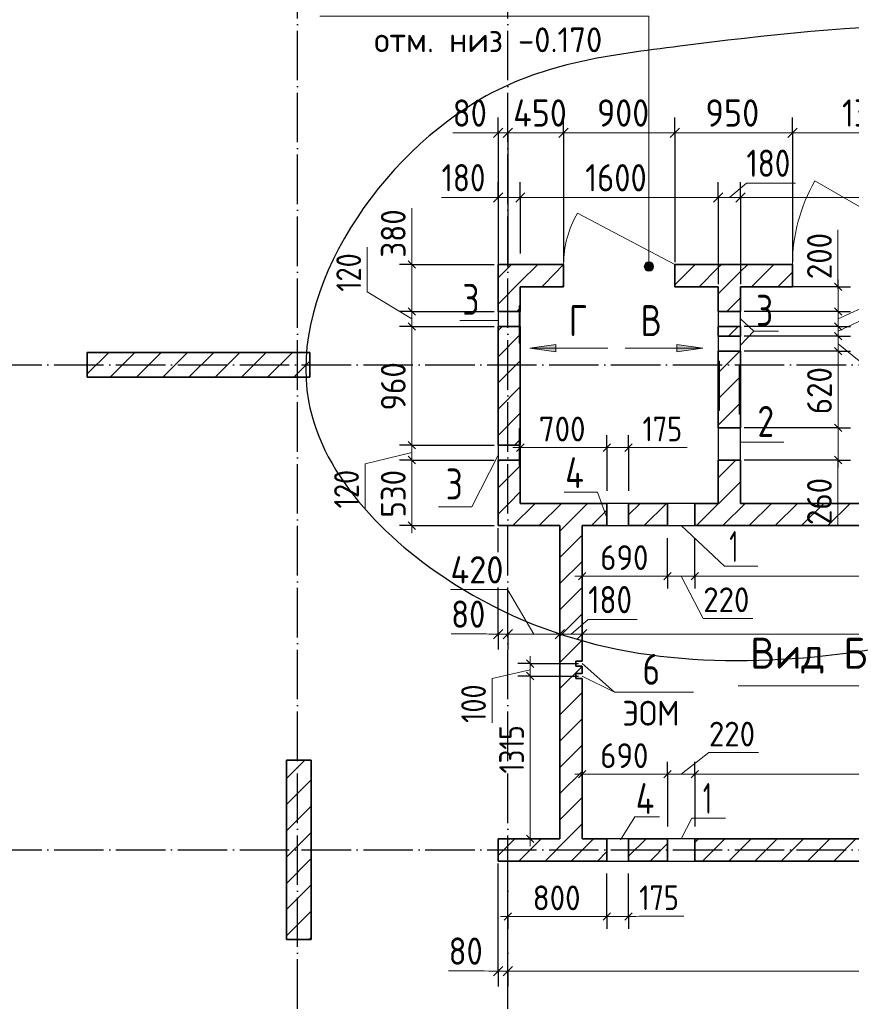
# Model space of a CAD drawing. Header units: millimetres. Extents: x -49773 to 2322955, y -3321 to 58485.
# Tile 64 of 256: x 271930 to 278652, y 40397 to 48353. Entities that reach past the tile are written whole.
import ezdxf

# ---------------------------------------------------------------- set-up
doc = ezdxf.new("R2010")
doc.units = ezdxf.units.MM
doc.linetypes.add('______11', pattern=[500, 400, -50, 0, -50])
doc.linetypes.add('______5', pattern=[1100, 800, -100, 100, -100])
for name, color, linetype, lineweight in [('Standard', 7, 'Continuous', 25), ('Высотная отметка (окна)', 7, 'Continuous', 13), ('Макрос окна_ общее', 7, 'Continuous', 13), ('Ограждение_ 2D надпись', 7, 'Continuous', 13), ('Размерная линия_ общее', 7, 'Continuous', 13), ('Размерная линия_ общее_1', 7, 'Continuous', 13), ('Стена_ общее', 7, 'Continuous', 35), ('Стена_ Сборный элемент', 7, 'Continuous', 35), ('тонкая', 7, 'Continuous', 25)]:
    doc.layers.add(name, color=color, linetype=linetype, lineweight=lineweight)
doc.layers.add('Осевая линия_ общее', color=7, linetype='______5', lineweight=13, true_color=0xa0a0a0)
doc.styles.add('ISOCPEUR', font='txt')

msp = doc.modelspace()

# ---------------------------------------------------------------- hatches: boundary and pattern name
at = {"layer": 'Высотная отметка (окна)', "linetype": 'Continuous', "lineweight": 13, "transparency": 33554687}
for points in [[(276984, 46377.1), (277048.5, 46377.1), (277035, 46390.6)], [(276984, 46377.1), (277035, 46390.6), (276997.5, 46390.6)], [(276997.5, 46390.6), (277035, 46390.6), (277016.3, 46395.9)], [(276978.8, 46358.4), (277053.8, 46358.4), (277048.5, 46377.1)], [(276978.8, 46358.4), (277048.5, 46377.1), (276984, 46377.1)], [(276984, 46339.6), (277053.8, 46358.4), (276978.8, 46358.4)], [(276984, 46339.6), (277048.5, 46339.6), (277053.8, 46358.4)], [(276997.5, 46326.1), (277048.5, 46339.6), (276984, 46339.6)], [(276997.5, 46326.1), (277035, 46326.1), (277048.5, 46339.6)], [(277035, 46326.1), (276997.5, 46326.1), (277016.3, 46320.9)]]:
    msp.add_hatch(color=7, dxfattribs=at).paths.add_polyline_path(points)
at = {"layer": 'Осевая линия_ общее', "linetype": 'Continuous', "lineweight": 13, "transparency": 33554687}
for points in [[(276264.9, 45667.9), (276054.9, 45697.9), (276264.9, 45727.9)], [(277242.8, 45727.9), (277452.8, 45697.9), (277242.8, 45667.9)]]:
    msp.add_hatch(color=7, dxfattribs=at).paths.add_polyline_path(points, flags=16)

# ---------------------------------------------------------------- linework, layer by layer
at = {"color": 7, "linetype": 'Continuous', "lineweight": 35, "transparency": 33554687}
for p, q in [((274276.6, 45664.9), (272476.6, 45664.9)), ((272476.6, 45664.9), (272476.6, 45464.9)), ((274276.6, 45464.9), (274276.6, 45664.9)), ((272476.6, 45464.9), (274276.6, 45464.9)), ((274086.6, 42369.9), (274086.6, 40919.9)), ((274286.6, 42369.9), (274086.6, 42369.9)), ((274286.6, 40919.9), (274286.6, 42369.9)), ((274086.6, 40919.9), (274286.6, 40919.9))]:
    msp.add_line(p, q, dxfattribs=at)
at = {"color": 253, "linetype": '______11', "lineweight": 18, "true_color": 0xababab, "transparency": 33554687}
for p, q in [((272476.6, 45491.9), (272649.6, 45664.9)), ((272873.9, 45464.9), (273073.9, 45664.9)), ((273298.2, 45464.9), (273498.2, 45664.9)), ((273722.4, 45464.9), (273922.4, 45664.9)), ((274146.7, 45464.9), (274276.6, 45594.9)), ((274086.6, 42010.7), (274286.6, 42210.7)), ((274086.6, 41586.5), (274286.6, 41786.5)), ((274086.6, 41162.2), (274286.6, 41362.2)), ((274268.6, 40919.9), (274286.6, 40937.9))]:
    msp.add_line(p, q, dxfattribs=at)
at = {"color": 253, "linetype": '______5', "lineweight": 18, "true_color": 0xababab, "transparency": 33554687}
for p, q in [((272661.8, 45464.9), (272861.8, 45664.9)), ((273086, 45464.9), (273286, 45664.9)), ((273510.3, 45464.9), (273710.3, 45664.9)), ((273934.6, 45464.9), (274134.5, 45664.9)), ((274086.6, 42222.9), (274233.7, 42369.9)), ((274086.6, 41798.6), (274286.6, 41998.6)), ((274086.6, 41374.3), (274286.6, 41574.3)), ((274086.6, 40950.1), (274286.6, 41150.1))]:
    msp.add_line(p, q, dxfattribs=at)
at = {"layer": 'Высотная отметка (окна)', "color": 7, "linetype": 'Continuous', "lineweight": 13, "transparency": 33554687}
for p, q in [((277016.3, 46395.9), (277016.3, 46395.9)), ((276978.8, 46358.4), (276978.8, 46358.4)), ((277016.3, 46320.9), (277016.3, 46320.9)), ((277053.8, 46358.4), (277053.8, 46358.4)), ((276476.6, 43149.9), (276737.2, 42919.2))]:
    msp.add_line(p, q, dxfattribs=at)
msp.add_lwpolyline([(277016.3, 46358.4), (277016.3, 48380.3), (274356.3, 48380.3)], dxfattribs=at)
msp.add_circle((277016.3, 46358.4), 37.5, dxfattribs=at)
at = {"layer": 'Макрос окна_ общее', "color": 7, "linetype": 'Continuous', "lineweight": 13, "transparency": 33554687}
for p, q in [((279526.6, 46374.9), (278357.5, 47049.9)), ((277226.6, 46374.9), (276437.8, 46789.9))]:
    msp.add_line(p, q, dxfattribs=at)
at = {"layer": 'Макрос окна_ общее', "color": 7, "linetype": 'Continuous', "lineweight": -3, "transparency": 33554687}
for p, q in [((275796.6, 45994.9), (275796.6, 45874.9)), ((275976.6, 45874.9), (275976.6, 45994.9)), ((277576.6, 45994.9), (277576.6, 45874.9)), ((277756.6, 45874.9), (277756.6, 45994.9)), ((277576.6, 45794.9), (277576.6, 45674.9)), ((277756.6, 45674.9), (277756.6, 45794.9)), ((277576.6, 45054.9), (277576.6, 44794.9)), ((277756.6, 44794.9), (277756.6, 45054.9)), ((275796.6, 44914.9), (275796.6, 44794.9)), ((275976.6, 44794.9), (275976.6, 44914.9)), ((276851.6, 44444.9), (276676.6, 44444.9)), ((277386.6, 44444.9), (277166.6, 44444.9)), ((276676.6, 44264.9), (276851.6, 44264.9)), ((277166.6, 44264.9), (277386.6, 44264.9)), ((276851.6, 41734.9), (276676.6, 41734.9)), ((277386.6, 41734.9), (277166.6, 41734.9)), ((276676.6, 41554.9), (276851.6, 41554.9)), ((277166.6, 41554.9), (277386.6, 41554.9))]:
    msp.add_line(p, q, dxfattribs=at)
at = {"layer": 'Макрос окна_ общее', "color": 7, "linetype": 'Continuous', "lineweight": 13, "transparency": 33554687}
for centre, radius in [((279526.6, 46374.9), 1350), ((277156.6, 46374.9), 830)]:
    msp.add_arc(centre, radius, 150, 180, dxfattribs=at)
at = {"layer": 'Ограждение_ 2D надпись', "color": 7, "linetype": 'Continuous', "lineweight": 13, "transparency": 33554687}
for p, q in [((275796.6, 45923.5), (275486.6, 45923.5)), ((277756.6, 45934.9), (277864.6, 45836.8)), ((277756.6, 45724), (277864.6, 45836.8)), ((277864.6, 45836.8), (278064.6, 45836.8)), ((277756.6, 44940.3), (278106.6, 44940.3))]:
    msp.add_line(p, q, dxfattribs=at)
msp.add_lwpolyline([(276476.6, 43049.9), (276737.2, 42919.2), (277377.2, 42919.2)], dxfattribs=at)
at = {"layer": 'Осевая линия_ общее', "color": 253, "linetype": '______11', "lineweight": -3, "true_color": 0xa0a0a0, "transparency": 33554687}
for p, q in [((274176.6, 7354.9), (274176.6, 57434.9)), ((275876.6, 7354.9), (275876.6, 57434.9)), ((264706.6, 45564.9), (283716.6, 45564.9)), ((264706.6, 41644.9), (283716.6, 41644.9))]:
    msp.add_line(p, q, dxfattribs=at)
at = {"layer": 'Осевая линия_ общее', "color": 7, "linetype": 'Continuous', "lineweight": 13, "transparency": 33554687}
for p, q in [((276054.9, 45697.9), (276264.9, 45727.9)), ((276054.9, 45697.9), (276684.9, 45697.9)), ((276054.9, 45697.9), (276054.9, 45697.9)), ((276054.9, 45697.9), (276054.9, 45697.9)), ((276054.9, 45697.9), (276054.9, 45697.9)), ((276264.9, 45667.9), (276054.9, 45697.9)), ((276264.9, 45727.9), (276264.9, 45667.9)), ((276264.9, 45697.9), (276279.9, 45697.9)), ((277452.8, 45697.9), (276822.8, 45697.9)), ((277242.8, 45697.9), (277227.8, 45697.9)), ((277242.8, 45667.9), (277242.8, 45727.9)), ((277242.8, 45727.9), (277452.8, 45697.9)), ((277452.8, 45697.9), (277242.8, 45667.9)), ((277452.8, 45697.9), (277452.8, 45697.9)), ((277452.8, 45697.9), (277452.8, 45697.9)), ((277452.8, 45697.9), (277452.8, 45697.9))]:
    msp.add_line(p, q, dxfattribs=at)
for points in [[(275796.6, 44834.9), (275584.7, 44418.2), (275314.7, 44418.2)], [(276676.6, 44327.6), (276600.1, 44534.3), (276330.1, 44534.3)], [(277276.6, 44264.9), (277627.4, 43937.6), (277897.4, 43937.6)], [(278768.2, 42570.8), (278768.2, 42970.8), (277738.2, 42970.8)], [(276786.4, 41726.8), (276901.1, 41911.3), (277101.1, 41911.3)], [(277276.6, 41734.9), (277364, 41902.4), (277634, 41902.4)]]:
    msp.add_lwpolyline(points, dxfattribs=at)
at = {"layer": 'Размерная линия_ общее', "color": 253, "linetype": 'Continuous', "lineweight": -3, "true_color": 0xa0a0a0, "transparency": 33554687}
for p, q in [((275796.6, 47438.9), (275796.6, 47563.9)), ((275876.6, 47438.9), (275876.6, 47563.9)), ((276326.6, 47438.9), (276326.6, 47563.9)), ((277226.6, 47438.9), (277226.6, 47563.9)), ((278176.6, 47438.9), (278176.6, 47563.9)), ((275796.6, 47438.9), (275796.6, 47313.9)), ((275796.6, 47438.9), (275796.6, 46344.9)), ((275876.6, 47438.9), (275876.6, 47313.9)), ((275876.6, 47438.9), (275876.6, 46344.9)), ((276326.6, 47438.9), (276326.6, 47313.9)), ((276326.6, 47438.9), (276326.6, 46394.9)), ((277226.6, 47438.9), (277226.6, 47313.9)), ((277226.6, 47438.9), (277226.6, 46394.9)), ((278176.6, 47438.9), (278176.6, 47313.9)), ((278176.6, 47438.9), (278176.6, 46394.9)), ((275796.6, 46915.9), (275796.6, 47040.9)), ((275976.6, 46915.9), (275976.6, 47040.9)), ((277576.6, 46915.9), (277576.6, 47040.9)), ((277756.6, 46915.9), (277756.6, 47040.9)), ((275796.6, 46915.9), (275796.6, 46790.9)), ((275796.6, 46915.9), (275796.6, 46464.9)), ((275976.6, 46915.9), (275976.6, 46790.9)), ((275976.6, 46915.9), (275976.6, 46464.9)), ((277576.6, 46915.9), (277576.6, 46790.9)), ((277576.6, 46915.9), (277576.6, 46214.9)), ((277756.6, 46915.9), (277756.6, 46790.9)), ((277756.6, 46915.9), (277756.6, 46214.9)), ((275796.6, 44050.6), (275796.6, 44244.9)), ((275876.6, 44050.6), (275876.6, 44244.9)), ((275796.6, 43387.9), (275796.6, 43512.9)), ((275876.6, 43387.9), (275876.6, 43512.9)), ((276296.6, 43387.9), (276296.6, 43512.9)), ((276476.6, 43387.9), (276476.6, 43512.9)), ((275796.6, 43387.9), (275796.6, 43262.9)), ((275876.6, 43387.9), (275876.6, 43262.9)), ((276296.6, 43387.9), (276296.6, 43262.9)), ((276476.6, 43387.9), (276476.6, 43262.9)), ((275796.6, 40664.9), (275796.6, 40789.9)), ((275876.6, 40664.9), (275876.6, 40789.9)), ((275796.6, 40664.9), (275796.6, 40539.9)), ((275876.6, 40664.9), (275876.6, 40539.9))]:
    msp.add_line(p, q, dxfattribs=at)
at = {"layer": 'Размерная линия_ общее', "color": 7, "linetype": 'Continuous', "lineweight": 13, "transparency": 33554687}
for p, q in [((275716.7, 47438.3), (275430.7, 47438.3)), ((275836.6, 47438.9), (275716.7, 47438.3)), ((275796.6, 47438.9), (275721.6, 47438.9)), ((275796.6, 47438.9), (275876.6, 47438.9)), ((275876.6, 47438.9), (276401.6, 47438.9)), ((276326.6, 47438.9), (277231.6, 47438.9)), ((277231.6, 47438.9), (278176.6, 47438.9)), ((278176.6, 47438.9), (279526.6, 47438.9)), ((277666.6, 46915.9), (277804.2, 47033.1)), ((277804.2, 47033.1), (278200.2, 47033.1)), ((275736.3, 46916.1), (275340.3, 46916.1)), ((275796.6, 46915.9), (275721.6, 46915.9)), ((275886.6, 46915.9), (275736.3, 46916.1)), ((275796.6, 46915.9), (275976.6, 46915.9)), ((275976.6, 46915.9), (277576.6, 46915.9)), ((277576.6, 46915.9), (277756.6, 46915.9)), ((277756.6, 46915.9), (280416.6, 46915.9)), ((275873.7, 43747.6), (275411.7, 43747.6)), ((276086.6, 43387.9), (275873.7, 43747.6)), ((276386.6, 43387.9), (276524.9, 43506.9)), ((276524.9, 43506.9), (276920.9, 43506.9)), ((275704.2, 43389.6), (275418.2, 43389.6)), ((275836.6, 43387.9), (275704.2, 43389.6)), ((275796.6, 43387.9), (275721.6, 43387.9)), ((275796.6, 43387.9), (275876.6, 43387.9)), ((275876.6, 43387.9), (276296.6, 43387.9)), ((276296.6, 43387.9), (276476.6, 43387.9)), ((276476.6, 43387.9), (282626.6, 43387.9)), ((275683.4, 40667), (275397.4, 40667)), ((275836.6, 40664.9), (275683.4, 40667)), ((275796.6, 40664.9), (275721.6, 40664.9)), ((275796.6, 40664.9), (275876.6, 40664.9)), ((275876.6, 40664.9), (282626.6, 40664.9))]:
    msp.add_line(p, q, dxfattribs=at)
at = {"layer": 'Размерная линия_ общее', "color": 7, "linetype": 'Continuous', "lineweight": 25, "transparency": 33554687}
for p, q in [((275759.1, 47401.4), (275834.1, 47476.4)), ((275839.1, 47401.4), (275914.1, 47476.4)), ((276289.1, 47401.4), (276364.1, 47476.4)), ((277189.1, 47401.4), (277264.1, 47476.4)), ((278139.1, 47401.4), (278214.1, 47476.4)), ((275759.1, 46878.4), (275834.1, 46953.4)), ((275939.1, 46878.4), (276014.1, 46953.4)), ((277539.1, 46878.4), (277614.1, 46953.4)), ((277719.1, 46878.4), (277794.1, 46953.4)), ((275759.1, 43350.4), (275834.1, 43425.4)), ((275839.1, 43350.4), (275914.1, 43425.4)), ((276259.1, 43350.4), (276334.1, 43425.4)), ((276439.1, 43350.4), (276514.1, 43425.4)), ((275759.1, 40627.4), (275834.1, 40702.4)), ((275839.1, 40627.4), (275914.1, 40702.4))]:
    msp.add_line(p, q, dxfattribs=at)
at = {"layer": 'Размерная линия_ общее', "color": 253, "linetype": 'Continuous', "lineweight": -3, "true_color": 0xa0a0a0, "transparency": 33554687}
for points in [[(276296.6, 43387.9), (276296.6, 43406.2), (276296.6, 43406.2), (276296.6, 43406.4), (276296.6, 43406.4), (276296.6, 43503.2), (276296.6, 43503.2), (276296.6, 44244.9)], [(276476.6, 43387.9), (276476.6, 43406.2), (276476.6, 43406.2), (276476.6, 43406.4), (276476.6, 43406.4), (276476.6, 43522.3), (276476.6, 43522.3), (276476.6, 44244.9)], [(275796.6, 43387.9), (275796.6, 43406.4), (275796.6, 43406.4), (275796.6, 43406.5), (275796.6, 43406.5), (275796.6, 43450.2), (275796.6, 43450.2), (275796.6, 43764.6)], [(275876.6, 43387.9), (275876.6, 43406.4), (275876.6, 43406.4), (275876.6, 43406.5), (275876.6, 43406.5), (275876.6, 43458.7), (275876.6, 43458.7), (275876.6, 43764.6)], [(275796.6, 40664.9), (275796.6, 40683.7), (275796.6, 40683.7), (275796.6, 40683.9), (275796.6, 40683.9), (275796.6, 41534.9)], [(275876.6, 40664.9), (275876.6, 40683.7), (275876.6, 40683.7), (275876.6, 40683.9), (275876.6, 40683.9), (275876.6, 41534.9)]]:
    msp.add_lwpolyline(points, dxfattribs=at)
at = {"layer": 'Размерная линия_ общее_1', "color": 7, "linetype": 'Continuous', "lineweight": 13, "transparency": 33554687}
for p, q in [((275099.6, 46430.6), (275099.6, 46830.6)), ((278544.3, 46256.3), (278544.3, 46656.3)), ((274739.7, 46155.2), (274739.7, 46515.2)), ((275099.9, 46184.9), (275099.6, 46430.6)), ((275099.9, 46374.9), (275099.9, 46434.9)), ((275099.9, 46374.9), (275099.9, 45994.9)), ((278544.7, 46094.9), (278544.3, 46256.3)), ((278544.7, 46194.9), (278544.7, 46254.9)), ((275099.9, 45934.9), (274739.7, 46155.2)), ((278544.7, 45834.9), (279274.7, 46176.4)), ((278544.7, 45934.9), (278912.7, 46105.9)), ((275099.9, 45994.9), (275099.9, 45874.9)), ((278544.7, 45994.9), (278544.7, 45874.9)), ((275099.9, 45874.9), (275099.9, 44914.9)), ((278544.7, 45874.9), (278544.7, 45794.9)), ((278544.7, 45794.9), (278544.7, 45674.9)), ((278544.7, 45734.9), (278950.7, 45406.1)), ((278544.7, 45674.9), (278544.7, 45054.9)), ((278544.7, 45054.9), (278544.7, 44794.9)), ((275099.9, 44914.9), (275099.9, 44794.9)), ((275976.6, 44895.2), (275916.6, 44895.2)), ((275976.6, 44895.2), (276676.6, 44895.2)), ((276676.6, 44895.2), (276851.6, 44895.2)), ((276764.1, 44895.2), (276964.3, 44895.8)), ((276851.6, 44895.2), (276911.6, 44895.2)), ((276964.3, 44895.8), (277324.3, 44895.8)), ((278544.7, 44924.9), (278544.3, 44669.7)), ((275099.9, 44854.9), (274721.9, 44764.8)), ((275099.9, 44794.9), (275099.9, 44264.9)), ((278544.7, 44794.9), (278544.7, 44734.9)), ((274721.9, 44764.8), (274721.9, 44404.8)), ((278544.3, 44669.7), (278544.3, 44269.7)), ((275099.9, 44264.9), (275099.9, 44204.9)), ((276476.6, 43856.4), (276416.6, 43856.4)), ((277166.6, 43856.4), (277386.6, 43856.4)), ((277276.6, 43856.4), (277455.1, 43515.8)), ((277386.6, 43856.4), (280521.6, 43856.4)), ((277455.1, 43515.8), (277855.1, 43515.8)), ((276056.2, 43149.9), (276056.2, 43209.9)), ((276056.2, 43149.9), (276056.2, 43049.9)), ((276056.2, 43099.9), (275748.6, 43031.1)), ((276056.2, 43049.9), (276056.2, 41734.9)), ((275748.6, 43031.1), (275748.6, 42671.1)), ((277276.6, 42256.4), (277500.9, 42430.6)), ((277500.9, 42430.6), (277900.9, 42430.6)), ((276476.6, 42256.4), (276416.6, 42256.4)), ((276476.6, 42256.4), (277166.6, 42256.4)), ((277166.6, 42256.4), (277386.6, 42256.4)), ((277386.6, 42256.4), (280521.6, 42256.4)), ((276056.2, 41734.9), (276056.2, 41674.9)), ((275876.6, 41107.4), (275816.6, 41107.4)), ((275876.6, 41107.4), (276676.6, 41107.4)), ((276676.6, 41107.4), (276851.6, 41107.4)), ((276764.1, 41107.4), (276937.6, 41108.5)), ((276851.6, 41107.4), (276911.6, 41107.4)), ((276937.6, 41108.5), (277297.6, 41108.5))]:
    msp.add_line(p, q, dxfattribs=at)
at = {"layer": 'Размерная линия_ общее_1', "color": 7, "linetype": 'Continuous', "lineweight": 25, "transparency": 33554687}
for p, q in [((275069.9, 46404.9), (275129.9, 46344.9)), ((278514.7, 46224.9), (278574.7, 46164.9)), ((275069.9, 46024.9), (275129.9, 45964.9)), ((278514.7, 46024.9), (278574.7, 45964.9)), ((275069.9, 45904.9), (275129.9, 45844.9)), ((278514.7, 45904.9), (278574.7, 45844.9)), ((278514.7, 45824.9), (278574.7, 45764.9)), ((278514.7, 45704.9), (278574.7, 45644.9)), ((278514.7, 45084.9), (278574.7, 45024.9)), ((275069.9, 44944.9), (275129.9, 44884.9)), ((275946.6, 44865.2), (276006.6, 44925.2)), ((276646.6, 44865.2), (276706.6, 44925.2)), ((276821.6, 44865.2), (276881.6, 44925.2)), ((275069.9, 44824.9), (275129.9, 44764.9)), ((278514.7, 44824.9), (278574.7, 44764.9)), ((275069.9, 44294.9), (275129.9, 44234.9)), ((276446.6, 43826.4), (276506.6, 43886.4)), ((277136.6, 43826.4), (277196.6, 43886.4)), ((277356.6, 43826.4), (277416.6, 43886.4)), ((276026.2, 43179.9), (276086.2, 43119.9)), ((276026.2, 43079.9), (276086.2, 43019.9)), ((276446.6, 42226.4), (276506.6, 42286.4)), ((277136.6, 42226.4), (277196.6, 42286.4)), ((277356.6, 42226.4), (277416.6, 42286.4)), ((276026.2, 41764.9), (276086.2, 41704.9)), ((275846.6, 41077.4), (275906.6, 41137.4)), ((276646.6, 41077.4), (276706.6, 41137.4)), ((276821.6, 41077.4), (276881.6, 41137.4))]:
    msp.add_line(p, q, dxfattribs=at)
at = {"layer": 'Размерная линия_ общее_1', "color": 253, "linetype": 'Continuous', "lineweight": -3, "true_color": 0xa0a0a0, "transparency": 33554687}
for p, q in [((275099.9, 46374.9), (274999.9, 46374.9)), ((275099.9, 46374.9), (275199.9, 46374.9)), ((275099.9, 46374.9), (275766.6, 46374.9)), ((278544.7, 46194.9), (278444.7, 46194.9)), ((278544.7, 46194.9), (278644.7, 46194.9)), ((275099.9, 45994.9), (274999.9, 45994.9)), ((275099.9, 45994.9), (275199.9, 45994.9)), ((275099.9, 45994.9), (275766.6, 45994.9)), ((278544.7, 45994.9), (278444.7, 45994.9)), ((278544.7, 45994.9), (278644.7, 45994.9)), ((275099.9, 45874.9), (274999.9, 45874.9)), ((275099.9, 45874.9), (275199.9, 45874.9)), ((275099.9, 45874.9), (275766.6, 45874.9)), ((278544.7, 45874.9), (278444.7, 45874.9)), ((278544.7, 45874.9), (278644.7, 45874.9)), ((278544.7, 45794.9), (278444.7, 45794.9)), ((278544.7, 45794.9), (278644.7, 45794.9)), ((278544.7, 45674.9), (278444.7, 45674.9)), ((278544.7, 45674.9), (278644.7, 45674.9)), ((278544.7, 45054.9), (278444.7, 45054.9)), ((278544.7, 45054.9), (278644.7, 45054.9)), ((275976.6, 44895.2), (275976.6, 44995.2)), ((276676.6, 44895.2), (276676.6, 44995.2)), ((276851.6, 44895.2), (276851.6, 44995.2)), ((275099.9, 44914.9), (274999.9, 44914.9)), ((275099.9, 44914.9), (275199.9, 44914.9)), ((275099.9, 44914.9), (275766.6, 44914.9)), ((275976.6, 44895.2), (275976.6, 44795.2)), ((275976.6, 44895.2), (275976.6, 44544.9)), ((276676.6, 44895.2), (276676.6, 44795.2)), ((276676.6, 44895.2), (276676.6, 44544.9)), ((276851.6, 44895.2), (276851.6, 44795.2)), ((276851.6, 44895.2), (276851.6, 44544.9)), ((275099.9, 44794.9), (274999.9, 44794.9)), ((275099.9, 44794.9), (275199.9, 44794.9)), ((275099.9, 44794.9), (275766.6, 44794.9)), ((278544.7, 44794.9), (278444.7, 44794.9)), ((278544.7, 44794.9), (278644.7, 44794.9)), ((275099.9, 44264.9), (274999.9, 44264.9)), ((275099.9, 44264.9), (275199.9, 44264.9)), ((275099.9, 44264.9), (275766.6, 44264.9)), ((276476.6, 43856.4), (276476.6, 43956.4)), ((277166.6, 43856.4), (277166.6, 43956.4)), ((277386.6, 43856.4), (277386.6, 43956.4)), ((276476.6, 43856.4), (276476.6, 43756.4)), ((277166.6, 43856.4), (277166.6, 43756.4)), ((277386.6, 43856.4), (277386.6, 43756.4)), ((276056.2, 43149.9), (275956.2, 43149.9)), ((276056.2, 43149.9), (276156.2, 43149.9)), ((276056.2, 43149.9), (276446.6, 43149.9)), ((276056.2, 43049.9), (275956.2, 43049.9)), ((276056.2, 43049.9), (276156.2, 43049.9)), ((276056.2, 43049.9), (276446.6, 43049.9)), ((276476.6, 42256.4), (276476.6, 42356.4)), ((277166.6, 42256.4), (277166.6, 42356.4)), ((277386.6, 42256.4), (277386.6, 42356.4)), ((276476.6, 42256.4), (276476.6, 42156.4)), ((276476.6, 42256.4), (276476.6, 41794.9)), ((277166.6, 42256.4), (277166.6, 42156.4)), ((277166.6, 42256.4), (277166.6, 41834.9)), ((277386.6, 42256.4), (277386.6, 42156.4)), ((277386.6, 42256.4), (277386.6, 41834.9)), ((276056.2, 41734.9), (275956.2, 41734.9)), ((276056.2, 41734.9), (276156.2, 41734.9)), ((276056.2, 41734.9), (276221.2, 41734.9)), ((275876.6, 41107.4), (275876.6, 41207.4)), ((276676.6, 41107.4), (276676.6, 41207.4)), ((276851.6, 41107.4), (276851.6, 41207.4)), ((275876.6, 41107.4), (275876.6, 41007.4)), ((276676.6, 41107.4), (276676.6, 41007.4)), ((276851.6, 41107.4), (276851.6, 41007.4))]:
    msp.add_line(p, q, dxfattribs=at)
for points in [[(278544.7, 46194.9), (278534.9, 46194.9), (278534.9, 46194.9), (278524.3, 46194.9), (278524.3, 46194.9), (278524.3, 46194.9), (278524.3, 46194.9), (278138, 46194.9)], [(278544.7, 45994.9), (278524.4, 45994.9), (278524.4, 45994.9), (278524.3, 45994.9), (278524.3, 45994.9), (277786.6, 45994.9)], [(278544.7, 45874.9), (278524.5, 45874.9), (278524.5, 45874.9), (278524.3, 45874.9), (278524.3, 45874.9), (277786.6, 45874.9)], [(278544.7, 45794.9), (278524.5, 45794.9), (278524.5, 45794.9), (278524.3, 45794.9), (278524.3, 45794.9), (277786.6, 45794.9)], [(278544.7, 45674.9), (278524.5, 45674.9), (278524.5, 45674.9), (278524.3, 45674.9), (278524.3, 45674.9), (277786.6, 45674.9)], [(278544.7, 45054.9), (278524.3, 45054.9), (278524.3, 45054.9), (277786.6, 45054.9)], [(278544.7, 44794.9), (278524.3, 44794.9), (278524.3, 44794.9), (277786.6, 44794.9)], [(276476.6, 43856.4), (276476.6, 43987.6), (276476.6, 43987.6), (276476.6, 44164.9)], [(277166.6, 43856.4), (277166.6, 43876.4), (277166.6, 43876.4), (277166.6, 44164.9)], [(277386.6, 43856.4), (277386.6, 43876.4), (277386.6, 43876.4), (277386.6, 44164.9)], [(275876.6, 41107.4), (275876.6, 41329.9), (275876.6, 41329.9), (275876.6, 41454.9)], [(276676.6, 41107.4), (276676.6, 41128.2), (276676.6, 41128.2), (276676.6, 41454.9)], [(276851.6, 41107.4), (276851.6, 41128.4), (276851.6, 41128.4), (276851.6, 41454.9)]]:
    msp.add_lwpolyline(points, dxfattribs=at)
at = {"layer": 'Размерная линия_ общее_1', "color": 7, "linetype": 'Continuous', "lineweight": 13, "transparency": 33554687}
for points in [[(278544.7, 46194.9), (278544.7, 46151.9), (278544.7, 46151.9), (278544.7, 46139.8), (278544.7, 46139.8), (278544.7, 46036), (278544.7, 46036), (278544.7, 45994.9)], [(276476.6, 43856.4), (276619.5, 43856.4), (276619.5, 43856.4), (276946.2, 43856.4), (276946.2, 43856.4), (277166.6, 43856.4)]]:
    msp.add_lwpolyline(points, dxfattribs=at)
at = {"layer": 'Стена_ общее', "color": 7, "linetype": 'Continuous', "lineweight": 35, "transparency": 33554687}
for p, q in [((275976.6, 46374.9), (275796.6, 46374.9)), ((275796.6, 46374.9), (275796.6, 45994.9)), ((276326.6, 46374.9), (275976.6, 46374.9)), ((276326.6, 46374.9), (276326.6, 46194.9)), ((277576.6, 46374.9), (277226.6, 46374.9)), ((277226.6, 46194.9), (277226.6, 46374.9)), ((277756.6, 46374.9), (277576.6, 46374.9)), ((278176.6, 46374.9), (277756.6, 46374.9)), ((278176.6, 46374.9), (278176.6, 46194.9)), ((275976.6, 46194.9), (276326.6, 46194.9)), ((275976.6, 45994.9), (275976.6, 46194.9)), ((277226.6, 46194.9), (277576.6, 46194.9)), ((277576.6, 46194.9), (277576.6, 45994.9)), ((277756.6, 46194.9), (278176.6, 46194.9)), ((277756.6, 45994.9), (277756.6, 46194.9)), ((275976.6, 45994.9), (275796.6, 45994.9)), ((277756.6, 45994.9), (277576.6, 45994.9)), ((275796.6, 45874.9), (275976.6, 45874.9)), ((275796.6, 45874.9), (275796.6, 44914.9)), ((275976.6, 44914.9), (275976.6, 45874.9)), ((277576.6, 45874.9), (277756.6, 45874.9)), ((277576.6, 45874.9), (277576.6, 45794.9)), ((277756.6, 45794.9), (277756.6, 45874.9)), ((277756.6, 45794.9), (277576.6, 45794.9)), ((277576.6, 45674.9), (277756.6, 45674.9)), ((277576.6, 45674.9), (277576.6, 45054.9)), ((277756.6, 45054.9), (277756.6, 45674.9)), ((277756.6, 45054.9), (277576.6, 45054.9)), ((275976.6, 44914.9), (275796.6, 44914.9)), ((275796.6, 44794.9), (275976.6, 44794.9)), ((275796.6, 44794.9), (275796.6, 44444.9)), ((275976.6, 44444.9), (275976.6, 44794.9)), ((277576.6, 44794.9), (277756.6, 44794.9)), ((277576.6, 44794.9), (277576.6, 44444.9)), ((277756.6, 44444.9), (277756.6, 44794.9)), ((275796.6, 44444.9), (275796.6, 44264.9)), ((276676.6, 44444.9), (275976.6, 44444.9)), ((276676.6, 44444.9), (276676.6, 44264.9)), ((277166.6, 44444.9), (276851.6, 44444.9)), ((276851.6, 44264.9), (276851.6, 44444.9)), ((277166.6, 44444.9), (277166.6, 44264.9)), ((277386.6, 44264.9), (277386.6, 44444.9)), ((277576.6, 44444.9), (277386.6, 44444.9)), ((280416.6, 44444.9), (277756.6, 44444.9)), ((275796.6, 44264.9), (276296.6, 44264.9)), ((276296.6, 44264.9), (276296.6, 41734.9)), ((276476.6, 43169.9), (276476.6, 44264.9)), ((276476.6, 44264.9), (276676.6, 44264.9)), ((276851.6, 44264.9), (277166.6, 44264.9)), ((277386.6, 44264.9), (277576.6, 44264.9)), ((277576.6, 44264.9), (280416.6, 44264.9)), ((276476.6, 43169.9), (276426.6, 43169.9)), ((276426.6, 43169.9), (276426.6, 43129.9)), ((276426.6, 43129.9), (276476.6, 43129.9)), ((276476.6, 43069.9), (276476.6, 43129.9)), ((276476.6, 43069.9), (276426.6, 43069.9)), ((276426.6, 43069.9), (276426.6, 43029.9)), ((276426.6, 43029.9), (276476.6, 43029.9)), ((276476.6, 41734.9), (276476.6, 43029.9)), ((276296.6, 41734.9), (275796.6, 41734.9)), ((275796.6, 41734.9), (275796.6, 41554.9)), ((276676.6, 41734.9), (276476.6, 41734.9)), ((276676.6, 41734.9), (276676.6, 41554.9)), ((277166.6, 41734.9), (276851.6, 41734.9)), ((276851.6, 41554.9), (276851.6, 41734.9)), ((277166.6, 41734.9), (277166.6, 41554.9)), ((277386.6, 41554.9), (277386.6, 41734.9)), ((280521.6, 41734.9), (277386.6, 41734.9)), ((275796.6, 41554.9), (276676.6, 41554.9)), ((276851.6, 41554.9), (277166.6, 41554.9)), ((277386.6, 41554.9), (280521.6, 41554.9))]:
    msp.add_line(p, q, dxfattribs=at)
at = {"layer": 'Стена_ общее', "color": 253, "linetype": '______11', "lineweight": 18, "true_color": 0xababab, "transparency": 33554687}
for p, q in [((275796.6, 46266.3), (275905.2, 46374.9)), ((277422.3, 46194.9), (277576.6, 46349.3)), ((277576.6, 46349.3), (277602.3, 46374.9)), ((275949.5, 45994.9), (275976.6, 46022.1)), ((275796.6, 45842.1), (275829.5, 45874.9)), ((277576.6, 45500.8), (277750.8, 45674.9)), ((277576.6, 44652.2), (277719.3, 44794.9)), ((275916.5, 44264.9), (276096.5, 44444.9)), ((276340.8, 44264.9), (276520.8, 44444.9)), ((277613.6, 44264.9), (277793.6, 44444.9)), ((278037.8, 44264.9), (278217.9, 44444.9)), ((278462.1, 44264.9), (278642.1, 44444.9)), ((276296.6, 44220.7), (276340.8, 44264.9)), ((276296.6, 43796.5), (276476.6, 43976.5)), ((276296.6, 43372.2), (276476.6, 43552.2)), ((276296.6, 42948), (276476.6, 43128)), ((276296.6, 42523.7), (276476.6, 42703.7)), ((276296.6, 42099.4), (276476.6, 42279.4)), ((276356.4, 41734.9), (276476.6, 41855.2)), ((275796.6, 41599.4), (275932.1, 41734.9)), ((276176.4, 41554.9), (276356.4, 41734.9)), ((277024.9, 41554.9), (277166.6, 41696.6)), ((276600.6, 41554.9), (276676.6, 41630.9))]:
    msp.add_line(p, q, dxfattribs=at)
at = {"layer": 'Стена_ общее', "color": 253, "linetype": '______5', "lineweight": 18, "true_color": 0xababab, "transparency": 33554687}
for p, q in [((275976.6, 46234.2), (276117.3, 46374.9)), ((277756.6, 46317.1), (277814.4, 46374.9)), ((275796.6, 46054.2), (275976.6, 46234.2)), ((276315.9, 46194.9), (276326.6, 46209.9)), ((277658.7, 45794.9), (277738.7, 45874.9)), ((275796.6, 44781.4), (275810.1, 44794.9)), ((275796.6, 44357.1), (275884.4, 44444.9)), ((276128.7, 44264.9), (276308.7, 44444.9)), ((277401.5, 44264.9), (277576.6, 44440.1)), ((277576.6, 44440.1), (277581.5, 44444.9)), ((277825.7, 44264.9), (278005.7, 44444.9)), ((278250, 44264.9), (278430, 44444.9)), ((276552.9, 44264.9), (276676.6, 44388.6)), ((276296.6, 44008.6), (276476.6, 44188.6)), ((276296.6, 43584.4), (276476.6, 43764.4)), ((276296.6, 43160.1), (276476.6, 43340.1)), ((276296.6, 42735.8), (276476.6, 42915.8)), ((276296.6, 42311.6), (276476.6, 42491.6)), ((276296.6, 41887.3), (276476.6, 42067.3)), ((275964.2, 41554.9), (276144.2, 41734.9)), ((276388.5, 41554.9), (276568.5, 41734.9))]:
    msp.add_line(p, q, dxfattribs=at)
at = {"layer": 'Стена_ общее', "color": 253, "linetype": '______11', "lineweight": 18, "true_color": 0xababab, "transparency": 33554687}
for points in [[(276149.5, 46194.9), (276171.4, 46216.8), (276171.4, 46216.8), (276326.6, 46374.9)], [(277846.5, 46194.9), (277846.5, 46194.9), (278026.5, 46374.9)], [(277646.5, 45994.9), (277756.6, 46105), (277756.6, 46105), (277756.6, 46105), (277756.6, 46105)], [(275796.6, 45417.8), (275976.6, 45597.8), (275976.6, 45597.8), (275976.6, 45597.8), (275976.6, 45597.8)], [(277576.6, 45076.5), (277756.6, 45256.5), (277756.6, 45256.5), (277756.6, 45256.5), (277756.6, 45256.5)], [(275796.6, 44993.5), (275976.6, 45173.5), (275976.6, 45173.5), (275976.6, 45173.5), (275976.6, 45173.5)], [(275796.6, 44569.3), (275976.6, 44749.3), (275976.6, 44749.3)], [(276851.6, 44351.5), (276945.1, 44444.9), (276945.1, 44444.9)], [(277449.2, 41554.9), (277629.2, 41734.9), (277629.2, 41734.9), (277629.2, 41734.9), (277629.2, 41734.9)], [(277873.4, 41554.9), (278053.4, 41734.9), (278053.4, 41734.9), (278053.4, 41734.9), (278053.4, 41734.9)], [(278297.7, 41554.9), (278477.7, 41734.9), (278477.7, 41734.9), (278477.7, 41734.9), (278477.7, 41734.9)]]:
    msp.add_lwpolyline(points, dxfattribs=at)
at = {"layer": 'Стена_ общее', "color": 253, "linetype": '______5', "lineweight": 18, "true_color": 0xababab, "transparency": 33554687}
for points in [[(277226.6, 46211.4), (277366.5, 46351.3), (277366.5, 46351.3), (277390.1, 46374.9)], [(277576.6, 46137.1), (277756.6, 46317.1), (277756.6, 46317.1), (277756.6, 46317.1), (277756.6, 46317.1)], [(278058.7, 46194.9), (278058.7, 46194.9), (278176.6, 46312.9)], [(275796.6, 45629.9), (275976.6, 45809.9), (275976.6, 45809.9), (275976.6, 45809.9), (275976.6, 45809.9)], [(277576.6, 45288.6), (277756.6, 45468.6), (277756.6, 45468.6), (277756.6, 45468.6), (277756.6, 45468.6)], [(275796.6, 45205.7), (275976.6, 45385.7), (275976.6, 45385.7), (275976.6, 45385.7), (275976.6, 45385.7)], [(275930.1, 44914.9), (275976.6, 44961.4), (275976.6, 44961.4), (275976.6, 44961.4), (275976.6, 44961.4)], [(277581.5, 44444.9), (277756.6, 44620.1), (277756.6, 44620.1)], [(275884.4, 44444.9), (275976.6, 44537.1), (275976.6, 44537.1)], [(276977.2, 44264.9), (277157.2, 44444.9), (277157.2, 44444.9)], [(276851.6, 41593.8), (276992.8, 41734.9), (276992.8, 41734.9), (276992.8, 41734.9), (276992.8, 41734.9)], [(277386.6, 41704.5), (277417, 41734.9), (277417, 41734.9), (277417, 41734.9), (277417, 41734.9)], [(277661.3, 41554.9), (277841.3, 41734.9), (277841.3, 41734.9), (277841.3, 41734.9), (277841.3, 41734.9)], [(278085.6, 41554.9), (278265.6, 41734.9), (278265.6, 41734.9), (278265.6, 41734.9), (278265.6, 41734.9)], [(278509.8, 41554.9), (278689.8, 41734.9), (278689.8, 41734.9), (278689.8, 41734.9), (278689.8, 41734.9)]]:
    msp.add_lwpolyline(points, dxfattribs=at)
at = {"layer": 'Стена_ Сборный элемент', "color": 7, "linetype": 'Continuous', "lineweight": 13, "transparency": 33554687}
for p, q in [((275966.6, 46039.9), (275966.6, 45739.9)), ((275966.6, 45739.9), (275966.6, 46039.9)), ((275966.6, 46039.9), (275966.6, 46039.9)), ((275976.6, 46039.9), (275966.6, 46039.9)), ((275976.6, 46039.9), (275966.6, 46039.9)), ((275966.6, 46039.9), (275966.6, 45739.9)), ((275966.6, 45739.9), (275966.6, 46039.9)), ((275966.6, 46039.9), (275966.6, 46039.9)), ((275976.6, 46039.9), (275966.6, 46039.9)), ((275976.6, 46039.9), (275966.6, 46039.9)), ((275976.6, 46039.9), (275976.6, 45739.9)), ((275976.6, 45739.9), (275976.6, 46039.9)), ((275976.6, 46039.9), (275976.6, 46039.9)), ((275976.6, 46039.9), (275976.6, 45739.9)), ((275976.6, 45739.9), (275976.6, 46039.9)), ((275976.6, 46039.9), (275976.6, 46039.9)), ((275966.6, 45739.9), (275966.6, 45739.9)), ((275976.6, 45739.9), (275966.6, 45739.9)), ((275976.6, 45739.9), (275966.6, 45739.9)), ((275966.6, 45739.9), (275966.6, 45739.9)), ((275976.6, 45739.9), (275966.6, 45739.9)), ((275976.6, 45739.9), (275966.6, 45739.9)), ((275976.6, 45739.9), (275976.6, 45739.9)), ((275976.6, 45739.9), (275976.6, 45739.9)), ((277576.6, 45194.9), (277576.6, 45594.9)), ((277576.6, 45594.9), (277576.6, 45594.9)), ((277576.6, 45594.9), (277576.6, 45194.9)), ((277586.6, 45594.9), (277576.6, 45594.9)), ((277586.6, 45594.9), (277576.6, 45594.9)), ((277576.6, 45194.9), (277576.6, 45594.9)), ((277576.6, 45594.9), (277576.6, 45594.9)), ((277576.6, 45594.9), (277576.6, 45194.9)), ((277586.6, 45594.9), (277576.6, 45594.9)), ((277586.6, 45594.9), (277576.6, 45594.9)), ((277586.6, 45194.9), (277586.6, 45594.9)), ((277586.6, 45594.9), (277586.6, 45594.9)), ((277586.6, 45594.9), (277586.6, 45194.9)), ((277586.6, 45194.9), (277586.6, 45594.9)), ((277586.6, 45594.9), (277586.6, 45594.9)), ((277586.6, 45594.9), (277586.6, 45194.9)), ((277746.6, 45164.9), (277746.6, 45564.9)), ((277746.6, 45564.9), (277746.6, 45564.9)), ((277746.6, 45564.9), (277746.6, 45164.9)), ((277746.6, 45564.9), (277756.6, 45564.9)), ((277746.6, 45564.9), (277756.6, 45564.9)), ((277746.6, 45164.9), (277746.6, 45564.9)), ((277746.6, 45564.9), (277746.6, 45564.9)), ((277746.6, 45564.9), (277746.6, 45164.9)), ((277746.6, 45564.9), (277756.6, 45564.9)), ((277746.6, 45564.9), (277756.6, 45564.9)), ((277756.6, 45164.9), (277756.6, 45564.9)), ((277756.6, 45564.9), (277756.6, 45564.9)), ((277756.6, 45564.9), (277756.6, 45164.9)), ((277756.6, 45164.9), (277756.6, 45564.9)), ((277756.6, 45564.9), (277756.6, 45564.9)), ((277756.6, 45564.9), (277756.6, 45164.9)), ((277576.6, 45194.9), (277576.6, 45194.9)), ((277586.6, 45194.9), (277576.6, 45194.9)), ((277586.6, 45194.9), (277576.6, 45194.9)), ((277576.6, 45194.9), (277576.6, 45194.9)), ((277586.6, 45194.9), (277576.6, 45194.9)), ((277586.6, 45194.9), (277576.6, 45194.9)), ((277586.6, 45194.9), (277586.6, 45194.9)), ((277586.6, 45194.9), (277586.6, 45194.9)), ((277746.6, 45164.9), (277746.6, 45164.9)), ((277746.6, 45164.9), (277756.6, 45164.9)), ((277746.6, 45164.9), (277756.6, 45164.9)), ((277746.6, 45164.9), (277746.6, 45164.9)), ((277746.6, 45164.9), (277756.6, 45164.9)), ((277746.6, 45164.9), (277756.6, 45164.9)), ((277756.6, 45164.9), (277756.6, 45164.9)), ((277756.6, 45164.9), (277756.6, 45164.9)), ((275966.6, 44749.9), (275966.6, 45049.9)), ((275966.6, 45049.9), (275966.6, 45049.9)), ((275966.6, 45049.9), (275966.6, 44749.9)), ((275976.6, 45049.9), (275966.6, 45049.9)), ((275976.6, 45049.9), (275966.6, 45049.9)), ((275966.6, 44749.9), (275966.6, 45049.9)), ((275966.6, 45049.9), (275966.6, 45049.9)), ((275966.6, 45049.9), (275966.6, 44749.9)), ((275976.6, 45049.9), (275966.6, 45049.9)), ((275976.6, 45049.9), (275966.6, 45049.9)), ((275976.6, 44749.9), (275976.6, 45049.9)), ((275976.6, 45049.9), (275976.6, 45049.9)), ((275976.6, 45049.9), (275976.6, 44749.9)), ((275976.6, 44749.9), (275976.6, 45049.9)), ((275976.6, 45049.9), (275976.6, 45049.9)), ((275976.6, 45049.9), (275976.6, 44749.9)), ((275966.6, 44749.9), (275966.6, 44749.9)), ((275976.6, 44749.9), (275966.6, 44749.9)), ((275976.6, 44749.9), (275966.6, 44749.9)), ((275966.6, 44749.9), (275966.6, 44749.9)), ((275976.6, 44749.9), (275966.6, 44749.9)), ((275976.6, 44749.9), (275966.6, 44749.9)), ((275976.6, 44749.9), (275976.6, 44749.9)), ((275976.6, 44749.9), (275976.6, 44749.9))]:
    msp.add_line(p, q, dxfattribs=at)
at = {"layer": 'тонкая'}
msp.add_spline([(281247, 43837.9), (275512.9, 43750.9), (274264.8, 45274.4), (275701.4, 47736.5), (277266.3, 48138.8), (281061.2, 47843), (281247, 43837.9)], degree=3, dxfattribs=at)

# ---------------------------------------------------------------- texts
at = {"layer": 'Standard', "color": 7, "linetype": 'Continuous', "lineweight": 25, "transparency": 33554687, "char_height": 250, "attachment_point": 7, "style": 'ISOCPEUR'}
for s, insert, width in [('\\W0.78;Г', (276370.1, 45796.6), 272.004), ('\\W0.80;В', (276950, 45796.6), 299.863), ('\\W0.80;4', (276339.8, 44567.8), 299.872), ('\\W0.56;1', (277667.1, 43971), 194.444), ('\\W0.95;Вид Б', (277835.4, 43069.5), 1017.951), ('\\W0.80;4', (276909.5, 41934.9), 299.872), ('\\W0.56;1', (277453.7, 41935.9), 194.444)]:
    msp.add_mtext(s, dxfattribs=dict(at, insert=insert, width=width))
at = {"layer": 'Высотная отметка (окна)', "color": 7, "linetype": 'Continuous', "lineweight": 18, "transparency": 33554687, "insert": (274795.9, 48090.3), "char_height": 200, "width": 2004.836, "attachment_point": 7, "style": 'ISOCPEUR'}
msp.add_mtext('\\W0.96;отм. низ -0.170', dxfattribs=at)
at = {"layer": 'Ограждение_ 2D надпись', "color": 7, "linetype": 'Continuous', "lineweight": 25, "transparency": 33554687, "char_height": 250, "attachment_point": 7, "style": 'ISOCPEUR'}
for s, insert, width in [('\\W0.78;3', (275508.8, 45967.8), 272.013), ('\\W0.78;3', (277883, 45879.2), 271.994), ('\\W0.78;2', (277894, 44982.3), 272.004), ('\\W0.78;3', (275374.5, 44476.1), 272.013), ('\\W0.78;6', (276964.7, 42979.2), 271.994)]:
    msp.add_mtext(s, dxfattribs=dict(at, insert=insert, width=width))
at = {"layer": 'Ограждение_ 2D надпись', "color": 7, "linetype": 'Continuous', "lineweight": 18, "transparency": 33554687, "insert": (276802.2, 42649.2), "char_height": 200, "width": 592.376, "attachment_point": 7, "style": 'ISOCPEUR'}
msp.add_mtext('\\W0.93;ЭОМ', dxfattribs=at)
at = {"layer": 'Размерная линия_ общее', "color": 7, "linetype": 'Continuous', "lineweight": 25, "transparency": 33554687, "char_height": 220, "attachment_point": 7, "style": 'ISOCPEUR'}
for s, insert, width in [('\\W0.87;80', (275430.7, 47488.3), 403.932), ('{\\W0.9100;450}', (275919.1, 47488.9), 561.988), ('{\\W0.9100;900}', (276596.6, 47488.9), 561.988), ('{\\W0.9200;950}', (277473.1, 47488.9), 584.438), ('\\W0.87;1350', (278576.6, 47488.9), 666.903), ('\\W0.83;180', (277804.2, 47083.1), 508.571), ('\\W0.83;180', (275340.3, 46966.1), 508.571), ('\\W0.87;1600', (276501.6, 46965.9), 666.903), ('\\W0.92;420', (275411.7, 43797.6), 584.438), ('\\W0.83;180', (276524.9, 43556.9), 508.571), ('\\W0.87;80', (275418.2, 43439.6), 403.932), ('\\W0.87;80', (275397.4, 40717), 403.924)]:
    msp.add_mtext(s, dxfattribs=dict(at, insert=insert, width=width))
at = {"layer": 'Размерная линия_ общее_1', "color": 7, "linetype": 'Continuous', "lineweight": 18, "transparency": 33554687, "char_height": 200, "attachment_point": 7, "rotation": 90, "style": 'ISOCPEUR'}
for s, insert, width in [('\\W0.91;380', (275049.6, 46430.6), 510.897), ('\\W0.91;200', (278494.3, 46256.3), 510.897), ('\\W0.83;120', (274689.7, 46155.2), 462.347), ('\\W0.91;960', (275049.9, 45194.9), 510.897), ('\\W0.91;620', (278494.7, 45164.9), 510.897), ('\\W0.83;120', (274671.9, 44404.8), 462.332), ('\\W0.91;530', (275049.9, 44329.9), 510.897), ('\\W0.91;260', (278494.3, 44269.7), 510.89), ('\\W0.83;100', (275698.6, 42671.1), 462.34), ('\\W0.80;1315', (276006.2, 42262.4), 559.742)]:
    msp.add_mtext(s, dxfattribs=dict(at, insert=insert, width=width))
at = {"layer": 'Размерная линия_ общее_1', "color": 7, "linetype": 'Continuous', "lineweight": 18, "transparency": 33554687, "char_height": 200, "attachment_point": 7, "style": 'ISOCPEUR'}
for s, insert, width in [('\\W0.91;700', (276126.6, 44945.2), 510.897), ('\\W0.83;175', (276964.3, 44945.9), 462.34), ('\\W0.91;690', (276621.6, 43906.4), 510.897), ('\\W0.91;220', (277455.1, 43565.8), 510.897), ('\\W0.91;220', (277500.9, 42480.6), 510.897), ('\\W0.91;690', (276621.6, 42306.4), 510.897), ('\\W0.91;800', (276076.6, 41157.4), 510.897), ('\\W0.83;175', (276937.6, 41158.5), 462.332)]:
    msp.add_mtext(s, dxfattribs=dict(at, insert=insert, width=width))

doc.saveas('drawing.dxf')
